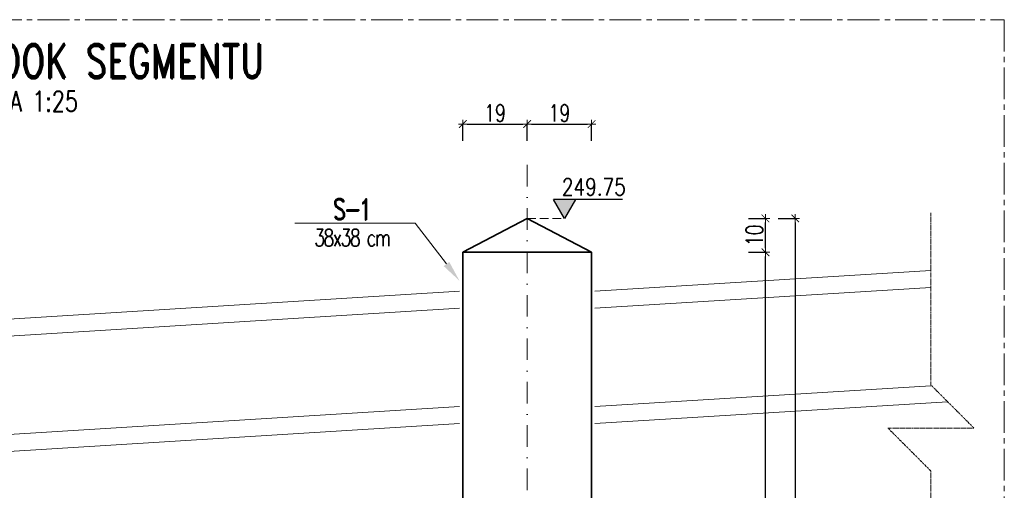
# Model space of a CAD drawing. Header units: millimetres. Extents: x -8 to 14965326, y -810 to 11054951.
# Tile 59 of 72: x 7507865 to 7508156, y 5558379 to 5558517. Entities that reach past the tile are written whole.
import ezdxf
from ezdxf import colors
from ezdxf.entities.mleader import LeaderData, LeaderLine
from ezdxf.enums import TextEntityAlignment as Align
from ezdxf.math import Vec2, Vec3

# ---------------------------------------------------------------- set-up
doc = ezdxf.new("R2010")
doc.units = ezdxf.units.MM
doc.header["$LTSCALE"] = 0.5
doc.header["$MEASUREMENT"] = 0
for name, pattern in [('CENTER2', [1.125, 0.75, -0.125, 0.125, -0.125]), ('HIDDEN', [9.525, 6.35, -3.175]), ('KRESKAKROPKA', [25.4, 12.7, -6.35, 0, -6.35]), ('KRESKOWA', [0.75, 0.5, -0.25])]:
    doc.linetypes.add(name, pattern=pattern)
doc.layers.get('0').update_dxf_attribs({"linetype": 'CONTINUOUS', "lineweight": 13})
doc.layers.get('Defpoints').update_dxf_attribs({"linetype": 'CONTINUOUS'})
for name, color, linetype, lineweight in [('K_Belki - widok', 3, 'CONTINUOUS', 15), ('K_Cienkie przerywane', 252, 'KRESKOWA', 9), ('K_Kreskowanie', 253, 'CONTINUOUS', 5), ('K_Opis', 7, 'CONTINUOUS', 9), ('K_Osie - przerywana', 8, 'KRESKAKROPKA', 9), ('K_Schody - widok', 60, 'CONTINUOUS', 15), ('K_Ściany - przekrój', 7, 'CONTINUOUS', 35), ('tkd_obszary_wykazu', 14, 'CENTER2', 9), ('tkd_otwory', 1, 'CONTINUOUS', 9), ('tkd_otwory_obrys', 1, 'CONTINUOUS', 20), ('tkd_urwania', 252, 'KRESKOWA', 9), ('tkd_wym', 1, 'CONTINUOUS', 5)]:
    doc.layers.add(name, color=color, linetype=linetype, lineweight=lineweight)
doc.layers.add('tkd_koty', color=1, linetype='CONTINUOUS')
doc.layers.add('tkd_opis_sztuki', color=7, linetype='CONTINUOUS')
doc.styles.add('___K_OPIS_ROMAND', font='romand.shx', dxfattribs={"width": 0.75})
doc.styles.add('NEW', font='swiss.ttf', dxfattribs={"height": 0.3})
doc.styles.add('TKD_1TXT', font='simplex.shx', dxfattribs={"width": 0.75, "height": 0.25})
doc.styles.add('TKD_2TXT', font='romand.shx', dxfattribs={"width": 0.75, "height": 0.25})
doc.styles.add('tkd_txt0', font='simplex.shx', dxfattribs={"width": 0.75})
doc.styles.add('TXT25', font='simplex.shx', dxfattribs={"width": 0.8})
doc.dimstyles.new('tkd_1-25cm[cm]', dxfattribs={"dimtxt": 5, "dimasz": 1.25, "dimexe": 0, "dimexo": 5, "dimgap": 0.75, "dimtad": 1, "dimdec": 1, "dimrnd": 0.5, "dimdsep": 46, "dimtxsty": 'tkd_txt0', "dimblk": 'tkd_dim_arrow', "dimcen": 0, "dimclrd": 1, "dimclrt": 7, "dimadec": 0, "dimazin": 0, "dimtfac": 1.666667, "dimtdec": 1, "dimtix": 1, "dimtmove": 1, "dimatfit": 3, "dimldrblk": 'K2', "dimfxl": 5, "dimfxlon": 1, "dimtvp": 0.02, "dimtolj": 1, "dimtzin": 0, "dimarcsym": 0})

# ---------------------------------------------------------------- blocks, each defined once
blk = doc.blocks.new('tkd_kota1')
at = {"layer": 'K_Kreskowanie'}
blk.add_hatch(color=256, dxfattribs=at).paths.add_polyline_path([(0, 0), (0.13, 0.221), (-0.13, 0.221)])
for p, q in [((0.684, 0.221), (-0.13, 0.221)), ((0, 0), (-0.13, 0.221)), ((0.13, 0.221), (0, 0))]:
    blk.add_line(p, q)
at = {"color": 7, "style": 'TXT25', "width": 0.8}
blk.add_attdef('%%P10.00', text='', height=0.2, dxfattribs=at).set_placement((0.346, 0.372), align=Align.MIDDLE_CENTER)
blk = doc.blocks.new('tkd_dim_arrow')
for p, q in [((-1, 0), (1, 0)), ((0, -1), (0, 1))]:
    blk.add_line(p, q)
at = {"const_width": 0.2}
blk.add_lwpolyline([(-0.9, -0.9), (0.9, 0.9)], dxfattribs=at)
blk = doc.blocks.new('*D606')
at = {"layer": 'Defpoints', "color": 0, "transparency": 16777216}
for p in [(7508034.04, 5558448.76), (7508085.35, 5558448.76), (7508045.04, 5558273.76)]:
    blk.add_point(p, dxfattribs=at)
at = {"layer": 'tkd_wym', "color": 0, "lineweight": -2, "transparency": 16777216}
for p, q in [((7508080.35, 5558448.76), (7508085.35, 5558448.76)), ((7508080.35, 5558273.76), (7508085.35, 5558273.76))]:
    blk.add_line(p, q, dxfattribs=at)
at = {"layer": 'tkd_wym', "color": 1, "lineweight": -2, "transparency": 16777216}
blk.add_line((7508085.35, 5558275.01), (7508085.35, 5558447.51), dxfattribs=at)
at = {"layer": 'tkd_wym', "color": 1, "lineweight": -2, "transparency": 16777216, "xscale": 1.25, "yscale": 1.25, "zscale": 1.25}
for p, rotation in [((7508085.35, 5558448.76), 90), ((7508085.35, 5558273.76), 270)]:
    blk.add_blockref('tkd_dim_arrow', p, dxfattribs=dict(at, rotation=rotation))
at = {"layer": 'tkd_wym', "color": 7, "transparency": 16777216, "insert": (7508082.1, 5558361.26), "char_height": 5, "attachment_point": 5, "rotation": 90, "style": 'tkd_txt0'}
blk.add_mtext('\\A1;175', dxfattribs=at)
blk = doc.blocks.new('tkd_opis_słupa')
at = {"color": 2, "style": 'TKD_2TXT', "width": 0.75}
blk.add_attdef('NAZWA', text='', height=0.3, dxfattribs=at).set_placement((0.0122, 0.0982), align=Align.CENTER)
at = {"color": 7, "style": 'TKD_1TXT', "width": 0.75, "flags": 1}
for tag in ['ZBROJENIE', 'UWAGI1', 'UWAGI2', 'BETON', 'RZEDNE']:
    blk.add_attdef(tag, text='', height=0.25, dxfattribs=at).set_placement((0.0122, -0.3452), align=Align.CENTER)
at = {"color": 7, "style": 'TKD_1TXT', "width": 0.75}
blk.add_attdef('50X50', text='', height=0.25, dxfattribs=at).set_placement((0.0122, -0.3452), align=Align.CENTER)
blk = doc.blocks.new('K2')
at = {"layer": 'K_Kreskowanie'}
h = blk.add_hatch(color=256, dxfattribs=at)
h.paths.add_polyline_path([(-290, 548), (-20, 548), (-20, 312.04), (-20, 312.04), (-20, 312.04), (-20, 20), (-290, 20), (-290, 40), (-310, 40), (-310, 20), (-310, 0), (0, 0), (0, 568), (-310, 568), (-529, 568), (-529, 463), (-493, 463), (-493, 350.5), (-493, 350.5), (-513, 350.5), (-513, 350.5), (-529, 350.5), (-529, 330.5), (-493, 330.5), (-493, 218), (-493, 218), (-513, 218), (-529, 218), (-529, 198), (-493, 198), (-493, 198), (-475, 198), (-466.7, 198), (-466.7, 218), (-475, 218), (-475, 218), (-475, 463), (-310, 463), (-310, 218), (-348.7, 218), (-348.7, 198), (-310, 198), (-310, 154), (-290, 154)])
h.paths.add_polyline_path([(-509, 548), (-509, 483), (-310, 483), (-310, 548)], flags=16)
for points in [[(-513, 350.5), (-497, 354.5), (-493, 463), (-493, 350.5)], [(-475, 463), (-343, 430), (-310, 218), (-310, 463)], [(-513, 218), (-497, 222), (-493, 330.5), (-493, 218)]]:
    blk.add_hatch(color=256, dxfattribs=at).paths.add_polyline_path(points)
at = {"layer": 'K_Belki - widok'}
for p, q in [((-529, 350.5), (-529, 463)), ((-513, 350.5), (-513, 463)), ((-529, 218), (-529, 330.5)), ((-513, 218), (-513, 330.5)), ((-348.7, 198), (-466.7, 198))]:
    blk.add_line(p, q, dxfattribs=at)
for points in [[(-310, 154.04), (-310, 40.04)], [(-290, 40.04), (-290, 154.04)]]:
    blk.add_lwpolyline(points, dxfattribs=at)
at = {"layer": 'K_Opis', "linetype": 'Continuous'}
for points in [[(-529, 330.5), (-493, 330.5), (-493, 218), (-529, 218), (-529, 198), (-493, 198), (-493, 198), (-475, 198), (-475, 198), (-475, 198), (-475, 198), (-466.7, 198), (-466.7, 218), (-475, 218), (-475, 463), (-310, 463), (-310, 218), (-348.7, 218), (-348.7, 198), (-310, 198), (-310, 154), (-290, 154), (-290, 548), (-20, 548), (-20, 20), (-290, 20), (-290, 40), (-310, 40), (-310, 20), (-310, 20), (-310, 0), (0, 0), (0, 568), (-310, 568), (-529, 568), (-529, 463), (-493, 463), (-493, 350.5), (-529, 350.5), (-529, 330.5)], [(-310, 483), (-310, 548), (-509, 548), (-509, 483), (-310, 483)]]:
    blk.add_lwpolyline(points, dxfattribs=at)
at = {"layer": 'K_Opis', "linetype": 'HIDDEN'}
for points in [[(-529, 330.5), (-493, 330.5), (-493, 218), (-529, 218), (-529, 198), (-493, 198), (-493, 198), (-475, 198), (-475, 198), (-475, 198), (-475, 198), (-466.7, 198), (-466.7, 218), (-475, 218), (-475, 463), (-310, 463), (-310, 218), (-348.7, 218), (-348.7, 198), (-310, 198), (-310, 154), (-290, 154), (-290, 548), (-20, 548), (-20, 20), (-290, 20), (-290, 40), (-310, 40), (-310, 20), (-310, 20), (-310, 0), (0, 0), (0, 568), (-310, 568), (-529, 568), (-529, 463), (-493, 463), (-493, 350.5), (-529, 350.5), (-529, 330.5)], [(-310, 483), (-310, 548), (-509, 548), (-509, 483), (-310, 483)]]:
    blk.add_lwpolyline(points, dxfattribs=at)
at = {"layer": 'K_Schody - widok'}
for p, q in [((-20, 396.04), (-290, 396.04)), ((-224, 172.04), (-224, 396.04)), ((-163, 172.04), (-163, 396.04)), ((-147, 396.04), (-147, 257.33)), ((-85, 284.04), (-85, 396.04)), ((-85, 396.04), (-69.66, 373.49)), ((-158, 172.04), (-158, 391.04)), ((-152, 391.04), (-158, 391.04)), ((-152, 391.04), (-152, 200.04)), ((-290, 368.04), (-163, 368.04)), ((-20, 368.04), (-147, 368.04)), ((-290, 340.04), (-163, 340.04)), ((-20, 340.04), (-147, 340.04)), ((-290, 312.04), (-163, 312.04)), ((-20, 312.04), (-152, 255.18)), ((-20, 312.04), (-147, 312.04)), ((-20, 306.6), (-152, 249.74)), ((-290, 284.04), (-163, 284.04)), ((-85, 284.04), (-147, 284.04)), ((-20, 284.04), (-72.36, 284.04)), ((-85, 278.6), (-85, 200.04)), ((-85, 278.6), (-69.66, 256.04)), ((-85, 278.6), (-85, 200.04)), ((-85, 278.6), (-69.66, 256.04)), ((-290, 256.04), (-163, 256.04)), ((-20, 256.04), (-137.36, 256.04)), ((-147, 251.89), (-147, 200.04)), ((-290, 228.04), (-163, 228.04)), ((-20, 228.04), (-147, 228.04)), ((-290, 200.04), (-163, 200.04)), ((-20, 200.04), (-147, 200.04)), ((-239.34, 194.6), (-224, 172.04)), ((-239.34, 194.6), (-224, 172.04)), ((-158, 172.04), (-290, 172.04))]:
    blk.add_line(p, q, dxfattribs=at)
blk.add_lwpolyline([(-152, 249.74), (-152, 200.04), (-147, 200.04)], dxfattribs=at)
at = {"layer": 'tkd_otwory'}
for points in [[(-513, 350.5), (-497, 354.5), (-493, 463), (-493, 350.5)], [(-475, 463), (-343, 430), (-310, 218), (-310, 463)], [(-513, 218), (-497, 222), (-493, 330.5), (-493, 218)]]:
    blk.add_lwpolyline(points, close=True, dxfattribs=at)
at = {"layer": 'tkd_otwory_obrys'}
for points in [[(-513, 350.5), (-513, 463), (-493, 463), (-493, 350.5)], [(-475, 463), (-310, 463), (-310, 218), (-475, 218)], [(-513, 218), (-493, 218), (-493, 330.5), (-513, 330.5)]]:
    blk.add_lwpolyline(points, close=True, dxfattribs=at)
at = {"layer": 'K_Opis'}
ref = blk.add_blockref('tkd_opis_słupa', (-157.16, 84.45), dxfattribs=dict(at, xscale=-100, yscale=100, zscale=100, rotation=180))
ref.add_attrib('NAZWA', 'K2', dxfattribs={"layer": '0', "color": 2, "height": 30, "style": 'TKD_2TXT', "width": 0.75}).set_placement((-155.94, 44.63), align=Align.CENTER)
ref.add_attrib('50X50', 'kl. schodowa', dxfattribs={"layer": '0', "color": 7, "height": 25, "style": 'TKD_1TXT', "width": 0.75}).set_placement((-155.94, 93.97), align=Align.CENTER)
at = {"layer": 'K_Schody - widok', "style": 'NEW', "width": 0.7}
for s, p in [('8X17.0', (-229.08, 262.62, 0)), ('28', (-202.9, 279.37, 0)), ('8X17.0', (-90.08, 205.23, 0)), ('28', (-63.9, 221.98, 0))]:
    blk.add_text(s, height=16.822, rotation=90, dxfattribs=at).set_placement(p)
blk = doc.blocks.new('*D607')
at = {"layer": 'Defpoints', "color": 0, "transparency": 16777216}
for p in [(7508015.04, 5558458.76), (7508085.35, 5558458.76), (7508034.04, 5558448.76)]:
    blk.add_point(p, dxfattribs=at)
at = {"layer": 'tkd_wym', "color": 0, "lineweight": -2, "transparency": 16777216}
for p, q in [((7508080.35, 5558458.76), (7508085.35, 5558458.76)), ((7508080.35, 5558448.76), (7508085.35, 5558448.76))]:
    blk.add_line(p, q, dxfattribs=at)
at = {"layer": 'tkd_wym', "color": 1, "lineweight": -2, "transparency": 16777216}
blk.add_line((7508085.35, 5558450.01), (7508085.35, 5558457.51), dxfattribs=at)
at = {"layer": 'tkd_wym', "color": 1, "lineweight": -2, "transparency": 16777216, "xscale": 1.25, "yscale": 1.25, "zscale": 1.25}
for p, rotation in [((7508085.35, 5558458.76), 90), ((7508085.35, 5558448.76), 270)]:
    blk.add_blockref('tkd_dim_arrow', p, dxfattribs=dict(at, rotation=rotation))
at = {"layer": 'tkd_wym', "color": 7, "transparency": 16777216, "insert": (7508082.1, 5558453.76), "char_height": 5, "attachment_point": 5, "rotation": 90, "style": 'tkd_txt0'}
blk.add_mtext('\\A1;10', dxfattribs=at)
blk = doc.blocks.new('*D608')
at = {"layer": 'Defpoints', "color": 0, "transparency": 16777216}
for p in [(7508015.04, 5558458.76), (7508015.04, 5558233.76), (7508094.14, 5558233.76)]:
    blk.add_point(p, dxfattribs=at)
at = {"layer": 'tkd_wym', "color": 0, "lineweight": -2, "transparency": 16777216}
for p, q in [((7508089.14, 5558458.76), (7508094.14, 5558458.76)), ((7508089.14, 5558233.76), (7508094.14, 5558233.76))]:
    blk.add_line(p, q, dxfattribs=at)
at = {"layer": 'tkd_wym', "color": 1, "lineweight": -2, "transparency": 16777216}
blk.add_line((7508094.14, 5558457.51), (7508094.14, 5558235.01), dxfattribs=at)
at = {"layer": 'tkd_wym', "color": 1, "lineweight": -2, "transparency": 16777216, "xscale": 1.25, "yscale": 1.25, "zscale": 1.25}
for p, rotation in [((7508094.14, 5558458.76), 90), ((7508094.14, 5558233.76), 270)]:
    blk.add_blockref('tkd_dim_arrow', p, dxfattribs=dict(at, rotation=rotation))
at = {"layer": 'tkd_wym', "color": 7, "transparency": 16777216, "insert": (7508090.89, 5558340.03), "char_height": 5, "attachment_point": 5, "rotation": 90, "style": 'tkd_txt0'}
blk.add_mtext('\\A1;225', dxfattribs=at)
blk = doc.blocks.new('tkd_opis_sztuki_050')
at = {"color": 3, "style": 'TKD_2TXT', "width": 0.75}
blk.add_attdef('NAZWA', text='', height=0.4, dxfattribs=at).set_placement((0.053, 0), align=Align.CENTER)
at = {"color": 7, "style": 'TKD_1TXT', "width": 0.75}
blk.add_attdef('SZTUK', (1.522, 0.127), '', height=0.24, dxfattribs=at)
for tag, p in [('UWAGA1', (0.053, -0.394)), ('UWAGA2', (0.053, -0.748)), ('UWAGA3', (0.053, -1.096))]:
    blk.add_attdef(tag, text='', height=0.24, dxfattribs=at).set_placement(p, align=Align.CENTER)
blk = doc.blocks.new('*D671')
at = {"layer": 'Defpoints', "color": 0, "transparency": 16777216}
for p in [(7508015.04, 5558486.59), (7508015.04, 5558458.76), (7507996.04, 5558448.76)]:
    blk.add_point(p, dxfattribs=at)
at = {"layer": 'tkd_wym', "color": 0, "lineweight": -2, "transparency": 16777216}
for p, q in [((7507996.04, 5558481.59), (7507996.04, 5558486.59)), ((7508015.04, 5558481.59), (7508015.04, 5558486.59))]:
    blk.add_line(p, q, dxfattribs=at)
at = {"layer": 'tkd_wym', "color": 1, "lineweight": -2, "transparency": 16777216}
blk.add_line((7507997.29, 5558486.59), (7508013.79, 5558486.59), dxfattribs=at)
at = {"layer": 'tkd_wym', "color": 1, "lineweight": -2, "transparency": 16777216, "xscale": 1.25, "yscale": 1.25, "zscale": 1.25, "rotation": 180}
blk.add_blockref('tkd_dim_arrow', (7507996.04, 5558486.59), dxfattribs=at)
at = {"layer": 'tkd_wym', "color": 1, "lineweight": -2, "transparency": 16777216, "xscale": 1.25, "yscale": 1.25, "zscale": 1.25}
blk.add_blockref('tkd_dim_arrow', (7508015.04, 5558486.59), dxfattribs=at)
at = {"layer": 'tkd_wym', "color": 7, "transparency": 16777216, "insert": (7508005.54, 5558489.84), "char_height": 5, "attachment_point": 5, "style": 'tkd_txt0'}
blk.add_mtext('\\A1;19', dxfattribs=at)
blk = doc.blocks.new('*D672')
at = {"layer": 'Defpoints', "color": 0, "transparency": 16777216}
for p in [(7508034.04, 5558486.59), (7508015.04, 5558458.76), (7508034.04, 5558448.76)]:
    blk.add_point(p, dxfattribs=at)
at = {"layer": 'tkd_wym', "color": 0, "lineweight": -2, "transparency": 16777216}
for p, q in [((7508015.04, 5558481.59), (7508015.04, 5558486.59)), ((7508034.04, 5558481.59), (7508034.04, 5558486.59))]:
    blk.add_line(p, q, dxfattribs=at)
at = {"layer": 'tkd_wym', "color": 1, "lineweight": -2, "transparency": 16777216}
blk.add_line((7508016.29, 5558486.59), (7508032.79, 5558486.59), dxfattribs=at)
at = {"layer": 'tkd_wym', "color": 1, "lineweight": -2, "transparency": 16777216, "xscale": 1.25, "yscale": 1.25, "zscale": 1.25, "rotation": 180}
blk.add_blockref('tkd_dim_arrow', (7508015.04, 5558486.59), dxfattribs=at)
at = {"layer": 'tkd_wym', "color": 1, "lineweight": -2, "transparency": 16777216, "xscale": 1.25, "yscale": 1.25, "zscale": 1.25}
blk.add_blockref('tkd_dim_arrow', (7508034.04, 5558486.59), dxfattribs=at)
at = {"layer": 'tkd_wym', "color": 7, "transparency": 16777216, "insert": (7508024.54, 5558489.84), "char_height": 5, "attachment_point": 5, "style": 'tkd_txt0'}
blk.add_mtext('\\A1;19', dxfattribs=at)

msp = doc.modelspace()

# ---------------------------------------------------------------- linework, layer by layer
at = {"layer": 'K_Cienkie przerywane', "linetype": 'KRESKOWA', "ltscale": 10}
msp.add_line((7508015.0434, 5558458.7619), (7508026.0626, 5558458.7619), dxfattribs=at)
at = {"layer": 'K_Kreskowanie', "color": 253}
for p, q in [((7508134.1815, 5558443.4068), (7508035.0434, 5558437.2619)), ((7508134.1815, 5558438.4068), (7508035.0434, 5558432.2619)), ((7507995.0434, 5558437.2619), (7507753.0434, 5558422.2619)), ((7507995.0434, 5558432.2619), (7507753.0434, 5558417.2619)), ((7508134.1815, 5558409.4068), (7508035.0434, 5558403.2619)), ((7507995.0434, 5558403.2619), (7507753.0434, 5558388.2619)), ((7508139.0916, 5558404.7111), (7508035.0434, 5558398.2619)), ((7507995.0434, 5558398.2619), (7507753.0434, 5558383.2619))]:
    msp.add_line(p, q, dxfattribs=at)
at = {"layer": 'K_Osie - przerywana'}
msp.add_line((7508015.0434, 5558225.0077), (7508015.0434, 5558475.3454), dxfattribs=at)
at = {"layer": 'K_Ściany - przekrój', "linetype": 'Continuous', "ltscale": 2.5}
for p, q in [((7507996.0434, 5558448.7619), (7507996.0434, 5558273.7619)), ((7508034.0434, 5558448.7619), (7507996.0434, 5558448.7619)), ((7508034.0434, 5558273.7619), (7508034.0434, 5558448.7619))]:
    msp.add_line(p, q, dxfattribs=at)
msp.add_lwpolyline([(7507996.0434, 5558448.7619), (7508015.0434, 5558458.7619), (7508034.0434, 5558448.7619)], dxfattribs=at)
at = {"layer": 'tkd_obszary_wykazu', "ltscale": 25}
msp.add_lwpolyline([(7507589.2975, 5558517.3597), (7508155.8386, 5558517.3597), (7508155.8386, 5558150.7337), (7507589.2975, 5558150.7337)], close=True, dxfattribs=at)
at = {"layer": 'tkd_urwania'}
msp.add_lwpolyline([(7508134.1815, 5558460.3802), (7508134.1815, 5558409.6212), (7508146.8713, 5558396.9315), (7508121.4918, 5558396.9315), (7508134.1815, 5558384.2417), (7508134.1815, 5558313.7586)], dxfattribs=at)

# ---------------------------------------------------------------- block references
at = {"layer": 'tkd_koty', "xscale": 25, "yscale": 25, "zscale": 100}
msp.add_blockref('tkd_kota1', (7508026.0626, 5558458.7619), dxfattribs=at).add_auto_attribs({'%%P10.00': '249.75'})
at = {"layer": 'tkd_opis_sztuki'}
ref = msp.add_blockref('tkd_opis_sztuki_050', (7507863.7836, 5558500.159), dxfattribs=dict(at, xscale=25, yscale=25, zscale=25))
ref.add_attrib('NAZWA', 'DETAL 1 - WIDOK SEGMENTU ', dxfattribs={"layer": '0', "color": 3, "height": 10, "style": 'TKD_2TXT', "width": 0.75}).set_placement((7507865.1052, 5558500.1535), align=Align.CENTER)
ref.add_attrib('UWAGA1', 'SKALA 1:25', dxfattribs={"layer": '0', "color": 7, "height": 6, "style": 'TKD_1TXT', "width": 0.75}).set_placement((7507865.1052, 5558490.3172), align=Align.CENTER)

# ---------------------------------------------------------------- dimensions: what is measured, and where the dimension line sits
at = {"layer": 'tkd_wym'}
for base, p1, p2, picture, middle in [((7508015.0434, 5558486.5909), (7507996.0434, 5558448.7619), (7508015.0434, 5558458.7619), '*D671', (7508005.5434, 5558489.8409)), ((7508034.0434, 5558486.5909), (7508015.0434, 5558458.7619), (7508034.0434, 5558448.7619), '*D672', (7508024.5434, 5558489.8409))]:
    dim = msp.add_linear_dim(base=base, p1=p1, p2=p2, dimstyle='tkd_1-25cm[cm]', dxfattribs=at)
    dim.commit()
    dim.dimension.update_dxf_attribs({"geometry": picture, "text_midpoint": middle})
for base, p1, p2, picture, middle in [((7508085.3498, 5558458.7619), (7508034.0434, 5558448.7619), (7508015.0434, 5558458.7619), '*D607', (7508082.0998, 5558453.7619)), ((7508085.3498, 5558448.7619), (7508045.0434, 5558273.7619), (7508034.0434, 5558448.7619), '*D606', (7508082.0998, 5558361.2619))]:
    dim = msp.add_linear_dim(base=base, p1=p1, p2=p2, angle=90, dimstyle='tkd_1-25cm[cm]', dxfattribs=at)
    dim.commit()
    dim.dimension.update_dxf_attribs({"geometry": picture, "text_midpoint": middle})
dim = msp.add_linear_dim(base=(7508094.1403, 5558233.7619), p1=(7508015.0434, 5558458.7619), p2=(7508015.0434, 5558233.7619), angle=90, dimstyle='tkd_1-25cm[cm]', dxfattribs=at)
dim.commit()
dim.dimension.update_dxf_attribs({"geometry": '*D608', "text_midpoint": (7508094.1403, 5558340.0316), "dimtype": 160})

# ---------------------------------------------------------------- leaders
at = {"layer": 'K_Opis'}
ml = msp.add_multileader_mtext('Standard', dxfattribs=at)
ml.set_content('{\\T0.85;\\C2;S-1\\T1;\\C50;\\P\\Fsimplex|c238;\\H0.8x;\\T0.8;\\C1;38x38 cm}', color=7, style='___K_OPIS_ROMAND')
ml.set_leader_properties(color=1, linetype='CONTINUOUS', lineweight=9)
ml.build(insert=Vec2(0, 0))
ml.multileader.update_dxf_attribs({"text_left_attachment_type": 6, "text_right_attachment_type": 6, "dogleg_length": 5, "arrow_head_size": 6.25})
ctx = ml.context
ctx.base_point, ctx.char_height, ctx.arrow_head_size, ctx.landing_gap_size, ctx.plane_origin = Vec3(7507951.643, 5558457.319), 6.25, 6.25, 0, Vec3(7507964.6597, 5558421.7402)
ctx.left_attachment, ctx.right_attachment, ctx.text_align_type = 6, 6, 1
notes = []
notes.append((ctx, [(1, (1, 1, 0), (7507981.9303, 5558457.319), (-1, 0), 7.2158, [(0, [(7507995.0434, 5558440.3705)], 0, [])])]))
ctx.mtext.insert, ctx.mtext.alignment, ctx.mtext.line_spacing_factor, ctx.mtext.flow_direction = Vec3(7507963.1787, 5558464.569), 2, 0.864, 5
for ctx, leaders in notes:
    for number, flags, end, landing, length, lines in leaders:
        leader = LeaderData()
        leader.index, (leader.has_last_leader_line, leader.has_dogleg_vector, leader.attachment_direction) = number, flags
        leader.last_leader_point, leader.dogleg_vector, leader.dogleg_length = Vec3(end), Vec3(landing), length
        for number, points, colour, breaks in lines:
            line = LeaderLine()
            line.index, line.vertices, line.color, line.breaks = number, Vec3.list(points), colors.encode_raw_color(colour), breaks
            leader.lines.append(line)
        ctx.leaders.append(leader)

doc.saveas('drawing.dxf')
